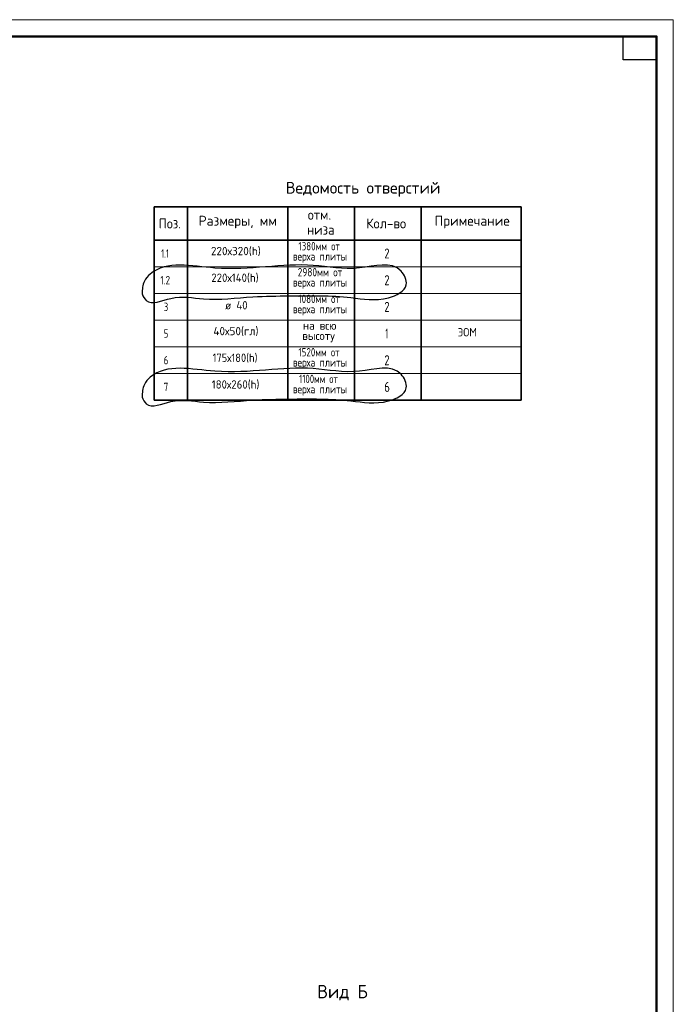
# Model space of a CAD drawing. Header units: millimetres. Extents: x -49773 to 2322955, y -3321 to 58485.
# Tile 234 of 256: x 986612 to 1006209, y 27416 to 56937. Entities that reach past the tile are written whole.
import ezdxf

# ---------------------------------------------------------------- set-up
doc = ezdxf.new("R2010")
doc.units = ezdxf.units.MM
doc.layers.add('Standard', color=7, linetype='Continuous', lineweight=25)
doc.layers.add('тонкая', color=7, linetype='Continuous', lineweight=25)
doc.styles.add('ISOCPEUR', font='txt')

msp = doc.modelspace()

# ---------------------------------------------------------------- linework, layer by layer
at = {"layer": 'Standard', "color": 7, "linetype": 'Continuous', "lineweight": 35, "transparency": 33554687}
for p, q in [((990648.1, 51327.4), (1001648.1, 51327.4)), ((990648.1, 50327.4), (990648.1, 51327.4)), ((991648.1, 50327.4), (991648.1, 51327.4)), ((994648.1, 50327.4), (994648.1, 51327.4)), ((996648.1, 50327.4), (996648.1, 51327.4)), ((998648.1, 50327.4), (998648.1, 51327.4)), ((1001648.1, 50327.4), (1001648.1, 51327.4)), ((990648.1, 50327.4), (1001648.1, 50327.4)), ((990648.1, 49527.4), (990648.1, 50327.4)), ((991648.1, 49527.4), (991648.1, 50327.4)), ((994648.1, 49527.4), (994648.1, 50327.4)), ((996648.1, 49527.4), (996648.1, 50327.4)), ((998648.1, 49527.4), (998648.1, 50327.4)), ((1001648.1, 49527.4), (1001648.1, 50327.4)), ((990648.1, 48727.4), (990648.1, 49527.4)), ((991648.1, 48727.4), (991648.1, 49527.4)), ((994648.1, 48727.4), (994648.1, 49527.4)), ((996648.1, 48727.4), (996648.1, 49527.4)), ((998648.1, 48727.4), (998648.1, 49527.4)), ((1001648.1, 48727.4), (1001648.1, 49527.4)), ((990648.1, 47927.4), (990648.1, 48727.4)), ((991648.1, 47927.4), (991648.1, 48727.4)), ((994648.1, 47927.4), (994648.1, 48727.4)), ((996648.1, 47927.4), (996648.1, 48727.4)), ((998648.1, 47927.4), (998648.1, 48727.4)), ((1001648.1, 47927.4), (1001648.1, 48727.4)), ((990648.1, 45527.4), (990648.1, 47927.4)), ((991648.1, 45527.4), (991648.1, 47927.4)), ((994648.1, 45527.4), (994648.1, 47927.4)), ((996648.1, 45527.4), (996648.1, 47927.4)), ((998648.1, 45527.4), (998648.1, 47927.4)), ((1001648.1, 45527.4), (1001648.1, 47927.4)), ((990648.1, 45527.4), (1001648.1, 45527.4))]:
    msp.add_line(p, q, dxfattribs=at)
at = {"layer": 'Standard', "color": 7, "linetype": 'Continuous', "lineweight": 13, "transparency": 33554687}
for p, q in [((990648.1, 49527.4), (1001648.1, 49527.4)), ((990648.1, 48727.4), (1001648.1, 48727.4)), ((990648.1, 48727.4), (1001648.1, 48727.4)), ((990648.1, 48727.4), (1001648.1, 48727.4)), ((990648.1, 47927.4), (1001648.1, 47927.4)), ((990648.1, 47927.4), (1001648.1, 47927.4)), ((990648.1, 47127.4), (1001648.1, 47127.4)), ((990648.1, 46327.4), (1001648.1, 46327.4)), ((990648.1, 45527.4), (1001648.1, 45527.4))]:
    msp.add_line(p, q, dxfattribs=at)
msp.add_lwpolyline([(964208.6, -2462.5), (1006208.6, -2462.5), (1006208.6, 56937.5), (964208.6, 56937.5), (964208.6, -2462.5)], close=True, dxfattribs=at)
at = {"layer": 'Standard', "color": 7, "linetype": 'Continuous', "lineweight": 50, "transparency": 33554687}
msp.add_lwpolyline([(966208.6, 56437.5), (1005708.6, 56437.5), (1005708.6, -1962.5), (966208.6, -1962.5), (966208.6, 56437.5)], close=True, dxfattribs=at)
at = {"layer": 'Standard', "color": 7, "linetype": 'Continuous', "lineweight": 25, "transparency": 33554687}
msp.add_lwpolyline([(1005708.6, 56437.5), (1005708.6, 55737.5), (1004708.6, 55737.5), (1004708.6, 56437.5), (1005708.6, 56437.5)], close=True, dxfattribs=at)
at = {"layer": 'тонкая'}
for points in [[(990279.6, 48718.9), (990350.9, 49096.3), (990526.2, 49310.3), (992466.6, 49492.4), (995415.5, 49570.7), (996801.2, 49493.7), (998046.9, 49402), (998203.1, 48991.2), (997665.5, 48601), (996544.6, 48606.1), (994699.5, 48657.5), (993602.5, 48627.2), (992119.9, 48566.1), (991146.8, 48581.4), (990408, 48515.1), (990279.6, 48718.9)], [(990279.6, 45623.7), (990350.9, 46001.1), (990526.2, 46215.1), (992466.6, 46397.2), (995415.5, 46475.5), (996801.2, 46398.5), (998046.9, 46306.8), (998203.1, 45896), (997665.5, 45505.8), (996544.6, 45510.9), (994699.5, 45562.3), (993602.5, 45532), (992119.9, 45470.9), (991146.8, 45486.2), (990408, 45420), (990279.6, 45623.7)]]:
    msp.add_spline(points, degree=3, dxfattribs=at)

# ---------------------------------------------------------------- texts
at = {"layer": 'Standard', "color": 7, "linetype": 'Continuous', "lineweight": 35, "transparency": 33554687, "attachment_point": 7, "style": 'ISOCPEUR'}
for s, insert, char_height, width in [('\\W0.99;Ведомость отверстий', (994590.6, 51627.4), 350, 5000.021), ('\\W0.95;Вид Б', (995535.3, 27534), 400, 1628.717)]:
    msp.add_mtext(s, dxfattribs=dict(at, insert=insert, char_height=char_height, width=width))
at = {"layer": 'Standard', "color": 7, "linetype": 'Continuous', "lineweight": 25, "transparency": 33554687, "attachment_point": 7, "style": 'ISOCPEUR'}
for s, insert, char_height, width in [('\\W0.93;отм.', (995248.3, 50939.2), 300, 949.13), ('\\W0.92;Поз.', (990780.6, 50677.4), 300, 872.987), ('\\W0.97;Размеры, мм', (991978.1, 50677.4), 300, 2484.956), ('\\W0.95;Кол-во', (997003.1, 50677.4), 300, 1432.285), ('\\W0.97;Примечание', (999053.1, 50677.4), 300, 2334.388), ('\\W0.93;низа', (995225.8, 50489.2), 300, 994.409), ('\\W0.78;1380мм от', (994968.9, 50022.4), 250, 1430.715), ('\\W0.68;1.1', (990853.8, 49802.4), 250, 410.418), ('\\W0.97;220х320(h)', (992345.3, 49850.8), 250, 1719.912), ('\\W0.78;2', (997543.1, 49777.4), 300, 326.407), ('\\W0.81;верха плиты', (994802.2, 49647.4), 250, 1767.278), ('\\W0.94;220х140(h)', (992357.8, 49050.8), 250, 1691.442), ('\\W0.81;2980мм от', (994948.1, 49242.4), 250, 1475.31), ('\\W0.79;1.2', (990828.8, 49002.4), 250, 473.391), ('\\W0.81;верха плиты', (994802.2, 48867.4), 250, 1767.278), ('\\W0.78;2', (997543.1, 48977.4), 300, 326.407), ('\\W0.78;3', (990928.8, 48202.4), 250, 271.994), ('\\W0.94;ø 40', (992770.3, 48250.8), 250, 866.926), ('\\W0.78;1080мм от', (994968.9, 48442.4), 250, 1430.715), ('\\W0.78;2', (997543.1, 48177.4), 300, 326.407), ('\\W0.81;верха плиты', (994802.2, 48067.4), 250, 1767.278), ('\\W0.95;на всю', (995104.3, 47642.4), 250, 1181.495), ('\\W0.78;5', (990928.8, 47402.4), 250, 271.994), ('\\W0.97;40х50(гл)', (992420.3, 47450.8), 250, 1569.722), ('\\W0.56;1', (997573.1, 47377.4), 300, 233.343), ('\\W0.93;ЭОМ', (999743.1, 47442.4), 250, 740.459), ('\\W0.96;высоту', (995085.6, 47267.4), 250, 1218.997), ('\\W0.78;1520мм от', (994968.9, 46842.4), 250, 1430.715), ('\\W0.78;6', (990928.8, 46602.4), 250, 271.994), ('\\W0.91;175х180(h)', (992395.3, 46650.8), 250, 1612.645), ('\\W0.81;верха плиты', (994802.2, 46467.4), 250, 1767.278), ('\\W0.78;2', (997543.1, 46577.4), 300, 326.407), ('\\W0.94;180х260(h)', (992370.3, 45850.8), 250, 1666.282), ('\\W0.76;1100мм от', (994989.8, 46042.4), 250, 1386.1), ('\\W0.78;6', (997543.1, 45777.4), 300, 326.407), ('\\W0.78;7', (990928.8, 45802.4), 250, 271.994), ('\\W0.81;верха плиты', (994802.2, 45667.4), 250, 1767.278)]:
    msp.add_mtext(s, dxfattribs=dict(at, insert=insert, char_height=char_height, width=width))

doc.saveas('drawing.dxf')
